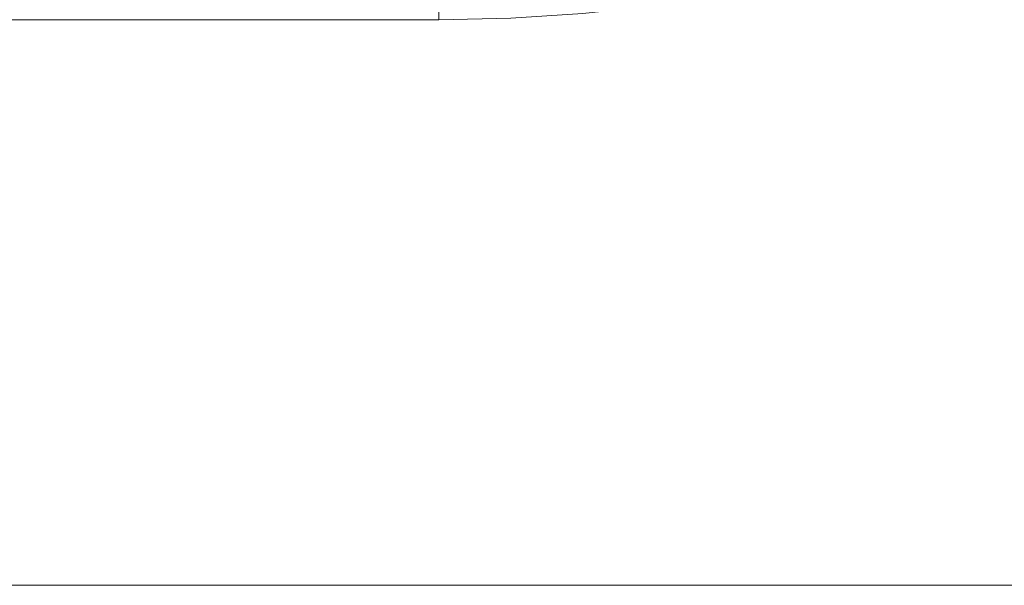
# Model space of a CAD drawing. Header units: centimetres. Extents: x -25.9 to 27.4, y -21.7 to -19.9.
# Tile 113 of 202: x 9.238 to 9.412, y -21.56 to -21.46. Entities that reach past the tile are written whole.
import ezdxf

# ---------------------------------------------------------------- set-up
doc = ezdxf.new("R2010")
doc.units = ezdxf.units.CM
doc.header["$LTSCALE"] = 2.54
doc.layers.add('Lucido design-1', color=7, linetype='Continuous')

# ---------------------------------------------------------------- blocks, each defined once
blk = doc.blocks.new('Gruppo-5-1')
at = {"color": 7, "linetype": 'Continuous', "lineweight": 9}
blk.add_3dface([(-25.78748, -19.96, 876.42138), (-25.78748, -21.56, 876.42138), (27.31252, -21.56, 876.42138), (27.31252, -19.96, 876.42138)], dxfattribs=at)
for points, invisible_edges in [([(9.40037, -21.44685, 875.62138), (9.41246, -21.44286, 875.62138), (27.31252, -21.56, 875.62138)], 10), ([(27.31252, -21.56, 875.62138), (9.38811, -21.45032, 875.62138), (9.40037, -21.44685, 875.62138)], 9), ([(9.37572, -21.45327, 875.62138), (9.38811, -21.45032, 875.62138), (27.31252, -21.56, 875.62138)], 10), ([(9.36322, -21.45568, 875.62138), (9.37572, -21.45327, 875.62138), (27.31252, -21.56, 875.62138)], 10), ([(-7.78748, -21.45564, 875.62148), (9.31252, -21.45564, 875.62148), (9.31252, -21.46, 875.62138), (-7.78748, -21.46, 875.62138)], 1), ([(27.31252, -21.56, 875.62138), (9.35062, -21.45757, 875.62138), (9.36322, -21.45568, 875.62138)], 9), ([(9.33796, -21.45892, 875.62138), (9.35062, -21.45757, 875.62138), (27.31252, -21.56, 875.62138)], 10), ([(-7.78748, -21.46, 875.62138), (9.31252, -21.46, 875.62138), (27.31252, -21.56, 875.62138), (-25.78748, -21.56, 875.62138)], 10), ([(9.31252, -21.46, 875.62138), (9.32525, -21.45973, 875.62138), (27.31252, -21.56, 875.62138)], 10), ([(9.32525, -21.45973, 875.62138), (9.33796, -21.45892, 875.62138), (27.31252, -21.56, 875.62138)], 10), ([(27.31252, -21.56392, 876.42131), (27.31252, -21.56, 876.42138), (-25.78748, -21.56, 876.42138), (-25.78748, -21.56392, 876.42131)], 8), ([(-25.78748, -21.56197, 875.6214), (-25.78748, -21.56, 875.62138), (27.31252, -21.56, 875.62138), (27.31252, -21.56197, 875.6214)], 8)]:
    blk.add_3dface(points, dxfattribs=dict(at, invisible_edges=invisible_edges))

msp = doc.modelspace()

# ---------------------------------------------------------------- block references
at = {"layer": 'Lucido design-1', "color": 7}
msp.add_blockref('Gruppo-5-1', (0, 0), dxfattribs=at)

doc.saveas('drawing.dxf')
